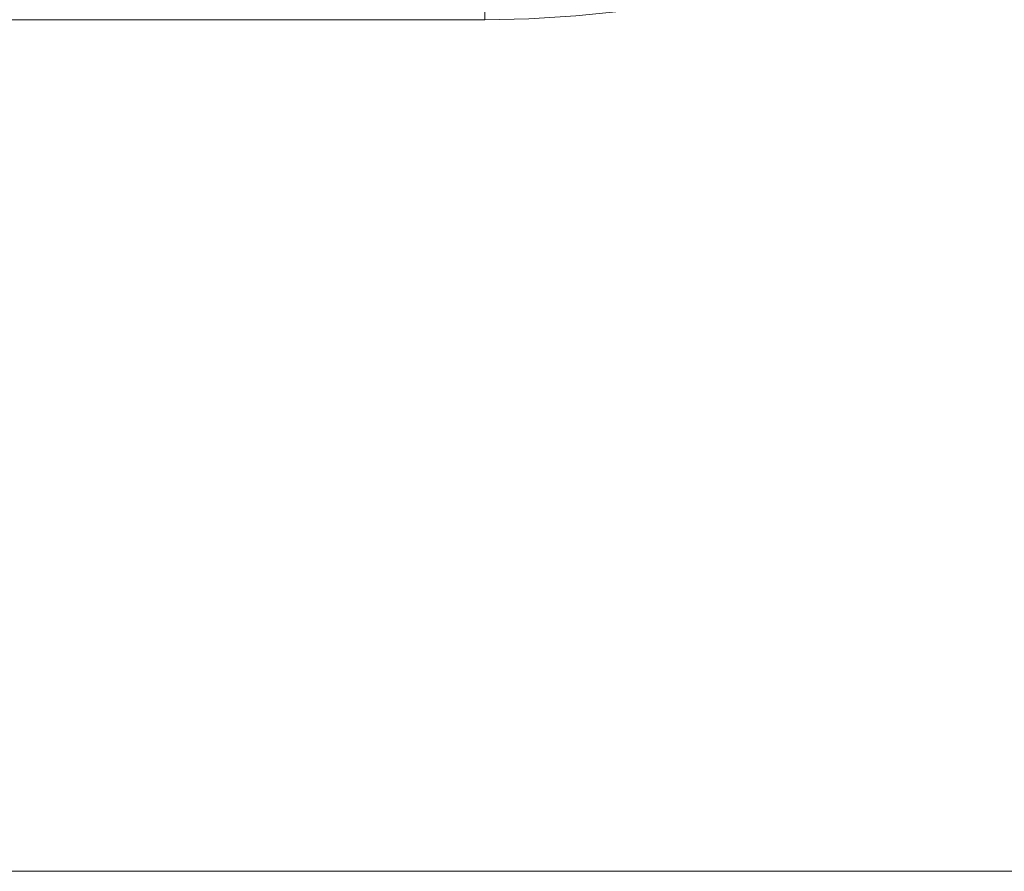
# Model space of a CAD drawing. Header units: centimetres. Extents: x -17.1 to 18.2, y 4.2 to 6.
# Tile 199 of 256: x 6.171 to 6.287, y 4.3 to 4.4. Entities that reach past the tile are written whole.
import ezdxf

# ---------------------------------------------------------------- set-up
doc = ezdxf.new("R2010")
doc.units = ezdxf.units.CM
doc.header["$LTSCALE"] = 2.54
doc.layers.add('Lucido design-1', color=7, linetype='Continuous')

# ---------------------------------------------------------------- blocks, each defined once
blk = doc.blocks.new('Gruppo-3-1')
at = {"color": 7, "linetype": 'Continuous', "lineweight": 9}
blk.add_3dface([(-17.02031, 5.90021, -2276.22217), (-17.02031, 4.30021, -2276.22217), (18.14723, 4.30021, -2276.22217), (18.14723, 5.90021, -2276.22217)], dxfattribs=at)
for points, invisible_edges in [([(6.24222, 4.40121, -2277.02217), (18.14723, 5.90021, -2277.02217), (18.14723, 4.30021, -2277.02217)], 9), ([(6.22603, 4.40334, -2277.0221), (6.22603, 4.40021, -2277.02217), (-5.09911, 4.40021, -2277.02217), (-5.09911, 4.40334, -2277.0221)], 8), ([(-5.09911, 4.40021, -2277.02217), (6.22603, 4.40021, -2277.02217), (18.14723, 4.30021, -2277.02217), (-17.02031, 4.30021, -2277.02217)], 10), ([(18.14723, 4.30021, -2277.02217), (6.22603, 4.40021, -2277.02217), (6.2312, 4.40031, -2277.02217)], 9), ([(6.2312, 4.40031, -2277.02217), (6.23671, 4.40065, -2277.02217), (18.14723, 4.30021, -2277.02217)], 10), ([(18.14723, 4.30021, -2277.02217), (6.23671, 4.40065, -2277.02217), (6.24222, 4.40121, -2277.02217)], 9), ([(18.14723, 4.29704, -2276.22224), (18.14723, 4.30021, -2276.22217), (-17.02031, 4.30021, -2276.22217), (-17.02031, 4.29704, -2276.22224)], 8), ([(-17.02031, 4.29704, -2277.0221), (-17.02031, 4.30021, -2277.02217), (18.14723, 4.30021, -2277.02217), (18.14723, 4.29704, -2277.0221)], 8)]:
    blk.add_3dface(points, dxfattribs=dict(at, invisible_edges=invisible_edges))
blk = doc.blocks.new('Gruppo-4-1')
at = {"color": 7}
blk.add_blockref('Gruppo-3-1', (0, 0), dxfattribs=at)

msp = doc.modelspace()

# ---------------------------------------------------------------- block references
at = {"layer": 'Lucido design-1', "color": 7}
msp.add_blockref('Gruppo-4-1', (0, 0), dxfattribs=at)

doc.saveas('drawing.dxf')
